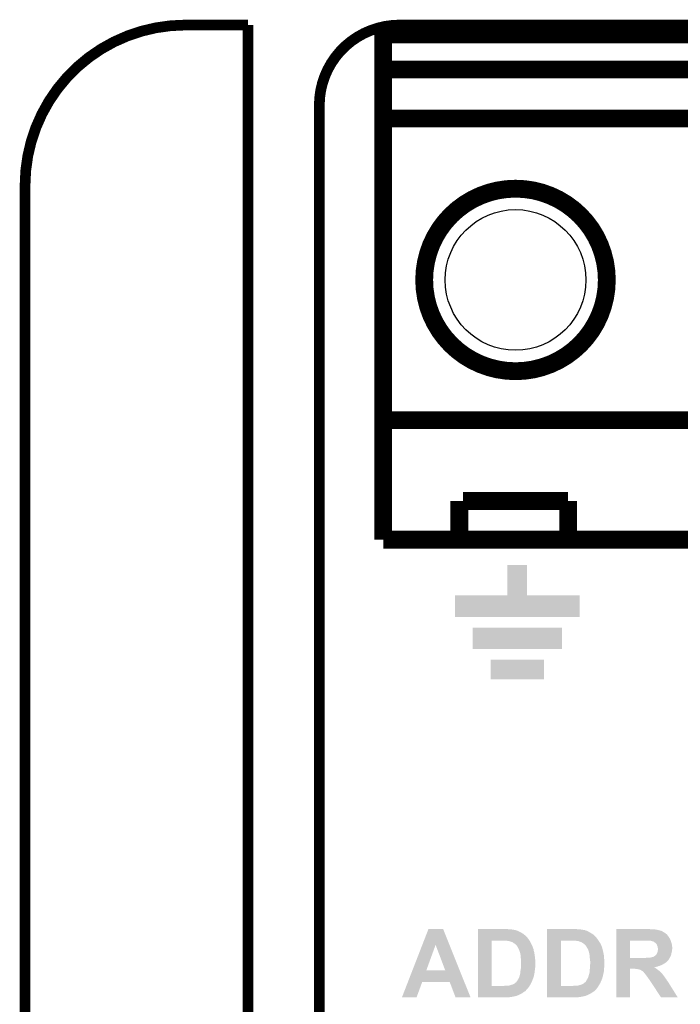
# Model space of a CAD drawing. Extents: x -0.05 to 0.95, y -0.15 to 2.1.
# Tile 32 of 38: x -0.05 to 0.32, y 1.55 to 2.1. Entities that reach past the tile are written whole.
import ezdxf

# ---------------------------------------------------------------- set-up
doc = ezdxf.new("R2010")
doc.units = 0
doc.layers.get('0').update_dxf_attribs({"linetype": 'CONTINUOUS'})
for name, color, linetype in [('PAC1811_CLICK_V100A_GKO', 5, 'CONTINUOUS'), ('PAC1811_CLICK_V100A_GTO', 14, 'CONTINUOUS'), ('PAC1811_CLICK_V100A_GTS', 12, 'CONTINUOUS')]:
    doc.layers.add(name, color=color, linetype=linetype)

# ---------------------------------------------------------------- blocks, each defined once
blk = doc.blocks.new('ROUND_16')
blk.add_circle((0, 0), 0.03945)

msp = doc.modelspace()

# ---------------------------------------------------------------- linework, layer by layer
at = {"layer": 'PAC1811_CLICK_V100A_GKO', "const_width": 0.006}
for points in [[(0.04, 2.1, 0.414214), (-0.05, 2.01)], [(0.16, 2.1, 0.414214), (0.115, 2.055)]]:
    msp.add_lwpolyline(points, format="xyb", dxfattribs=at)
for points in [[(0.04, 2.1), (0.075, 2.1)], [(0.075, 0.9764), (0.075, 2.1)], [(0.16, 2.1), (0.74, 2.1)], [(0.115, 1), (0.115, 2.055)], [(-0.05, -0.15), (-0.05, 2.01)]]:
    msp.add_lwpolyline(points, dxfattribs=at)
at = {"layer": 'PAC1811_CLICK_V100A_GTO', "const_width": 0.01}
for points in [[(0.1508, 1.8113), (0.1508, 2.0948), (0.7492, 2.0948)], [(0.1508, 2.0751), (0.7492, 2.0751)], [(0.1508, 2.0476), (0.7492, 2.0476)], [(0.1508, 1.8783), (0.7492, 1.8783)], [(0.1935, 1.8113), (0.1935, 1.833)], [(0.1955, 1.833), (0.2545, 1.833)], [(0.2545, 1.8113), (0.2545, 1.833)], [(0.1508, 1.8113), (0.7492, 1.8113)]]:
    msp.add_lwpolyline(points, dxfattribs=at)
msp.add_lwpolyline([(0.1738, 1.957, 1), (0.2762, 1.957, 1)], format="xyb", close=True, dxfattribs=at)
at = {"layer": 'PAC1811_CLICK_V100A_GTO'}
for points in [[(0.2205, 1.78), (0.2205, 1.797), (0.2315, 1.78), (0.2315, 1.797)], [(0.2205, 1.797), (0.2205, 1.797), (0.2315, 1.797), (0.2205, 1.797)], [(0.191, 1.768), (0.191, 1.78), (0.261, 1.768), (0.261, 1.78)], [(0.191, 1.78), (0.191, 1.78), (0.261, 1.78), (0.2315, 1.78)], [(0.201, 1.75), (0.201, 1.762), (0.251, 1.75), (0.251, 1.762)], [(0.201, 1.762), (0.201, 1.762), (0.251, 1.762), (0.201, 1.762)], [(0.211, 1.733), (0.211, 1.744), (0.241, 1.733), (0.241, 1.744)], [(0.211, 1.744), (0.211, 1.744), (0.241, 1.744), (0.211, 1.744)], [(0.17275, 1.584), (0.1762, 1.5929), (0.18797, 1.584), (0.1844, 1.5929)], [(0.1762, 1.5929), (0.1762, 1.5929), (0.1844, 1.5929), (0.1762, 1.5929)], [(0.204, 1.5928), (0.204, 1.5929), (0.2208, 1.5928), (0.2197, 1.5929)], [(0.204, 1.5926), (0.204, 1.5928), (0.2232, 1.5926), (0.222, 1.5928)], [(0.204, 1.5922), (0.204, 1.5926), (0.2254, 1.5922), (0.2232, 1.5926)], [(0.204, 1.592), (0.204, 1.5922), (0.2257, 1.592), (0.2255, 1.5922)], [(0.204, 1.5922), (0.204, 1.5922), (0.2255, 1.5922), (0.2254, 1.5922)], [(0.204, 1.5913), (0.204, 1.592), (0.2274, 1.5913), (0.226, 1.592)], [(0.204, 1.592), (0.204, 1.592), (0.226, 1.592), (0.2257, 1.592)], [(0.204, 1.5908), (0.204, 1.5913), (0.2283, 1.5908), (0.2274, 1.5913)], [(0.204, 1.5902), (0.204, 1.5908), (0.2293, 1.5902), (0.2283, 1.5908)], [(0.2427, 1.5928), (0.2427, 1.5929), (0.2595, 1.5928), (0.2585, 1.5929)], [(0.2427, 1.5924), (0.2427, 1.5928), (0.2631, 1.5924), (0.2607, 1.5928)], [(0.2427, 1.5922), (0.2427, 1.5924), (0.2641, 1.5922), (0.2631, 1.5924)], [(0.2427, 1.5921), (0.2427, 1.5922), (0.2643, 1.5921), (0.2642, 1.5922)], [(0.2427, 1.5922), (0.2427, 1.5922), (0.2642, 1.5922), (0.2641, 1.5922)], [(0.2427, 1.592), (0.2427, 1.5921), (0.2645, 1.592), (0.2643, 1.5921)], [(0.2427, 1.5917), (0.2427, 1.592), (0.2654, 1.5917), (0.2647, 1.592)], [(0.2427, 1.592), (0.2427, 1.592), (0.2647, 1.592), (0.2645, 1.592)], [(0.2427, 1.5913), (0.2427, 1.5917), (0.2661, 1.5913), (0.2654, 1.5917)], [(0.2427, 1.5908), (0.2427, 1.5913), (0.267, 1.5908), (0.2661, 1.5913)], [(0.2427, 1.5902), (0.2427, 1.5908), (0.268, 1.5902), (0.267, 1.5908)], [(0.2815, 1.5928), (0.2815, 1.5929), (0.3005, 1.5928), (0.2999, 1.5929)], [(0.2815, 1.5927), (0.2815, 1.5928), (0.3027, 1.5927), (0.3012, 1.5928)], [(0.2815, 1.5925), (0.2815, 1.5927), (0.3042, 1.5925), (0.3027, 1.5927)], [(0.2815, 1.5922), (0.2815, 1.5925), (0.3055, 1.5922), (0.3042, 1.5925)], [(0.2815, 1.592), (0.2815, 1.5922), (0.3061, 1.592), (0.3055, 1.5922)], [(0.2815, 1.5919), (0.2815, 1.592), (0.3067, 1.5919), (0.3061, 1.592)], [(0.2815, 1.5918), (0.2815, 1.5919), (0.3068, 1.5918), (0.3068, 1.5919)], [(0.2815, 1.5919), (0.2815, 1.5919), (0.3068, 1.5919), (0.3067, 1.5919)], [(0.2815, 1.5917), (0.2815, 1.5918), (0.3071, 1.5917), (0.3068, 1.5918)], [(0.2815, 1.5914), (0.2815, 1.5917), (0.3076, 1.5914), (0.3071, 1.5917)], [(0.2815, 1.591), (0.2815, 1.5914), (0.3083, 1.591), (0.3076, 1.5914)], [(0.2815, 1.5905), (0.2815, 1.591), (0.309, 1.5905), (0.3083, 1.591)], [(0.204, 1.5895), (0.204, 1.5902), (0.2302, 1.5895), (0.2293, 1.5902)], [(0.204, 1.5886), (0.204, 1.5895), (0.2312, 1.5886), (0.2302, 1.5895)], [(0.204, 1.5882), (0.204, 1.5886), (0.2316, 1.5882), (0.2312, 1.5886)], [(0.204, 1.5876), (0.204, 1.5882), (0.232, 1.5876), (0.2316, 1.5882)], [(0.204, 1.5869), (0.204, 1.5876), (0.2325, 1.5869), (0.232, 1.5876)], [(0.204, 1.5864), (0.204, 1.5869), (0.23283, 1.5864), (0.2325, 1.5869)], [(0.204, 1.561), (0.204, 1.5864), (0.2117, 1.561), (0.2117, 1.5864)], [(0.204, 1.5864), (0.204, 1.5864), (0.2117, 1.5864), (0.2168, 1.5864)], [(0.2187, 1.5863), (0.2182, 1.5864), (0.2329, 1.5863), (0.23283, 1.5864)], [(0.2207, 1.5862), (0.2201, 1.5863), (0.23297, 1.5862), (0.2329, 1.5863)], [(0.2212, 1.5861), (0.2207, 1.5862), (0.23303, 1.5861), (0.23297, 1.5862)], [(0.22177, 1.586), (0.2215, 1.5861), (0.2331, 1.586), (0.23303, 1.5861)], [(0.2223, 1.5858), (0.22177, 1.586), (0.23321, 1.5858), (0.2331, 1.586)], [(0.223, 1.5856), (0.2223, 1.5858), (0.23332, 1.5856), (0.23321, 1.5858)], [(0.2236, 1.5853), (0.223, 1.5856), (0.23348, 1.5853), (0.23332, 1.5856)], [(0.2241, 1.5849), (0.2236, 1.5853), (0.2337, 1.5849), (0.23348, 1.5853)], [(0.2427, 1.5895), (0.2427, 1.5902), (0.269, 1.5895), (0.268, 1.5902)], [(0.2427, 1.5886), (0.2427, 1.5895), (0.2699, 1.5886), (0.269, 1.5895)], [(0.2427, 1.5885), (0.2427, 1.5886), (0.27, 1.5885), (0.27, 1.5886)], [(0.2427, 1.5886), (0.2427, 1.5886), (0.27, 1.5886), (0.2699, 1.5886)], [(0.2427, 1.5882), (0.2427, 1.5885), (0.2703, 1.5882), (0.27, 1.5885)], [(0.2427, 1.5876), (0.2427, 1.5882), (0.2707, 1.5876), (0.2703, 1.5882)], [(0.2427, 1.5869), (0.2427, 1.5876), (0.2712, 1.5869), (0.2707, 1.5876)], [(0.2427, 1.5864), (0.2427, 1.5869), (0.27153, 1.5864), (0.2712, 1.5869)], [(0.2427, 1.561), (0.2427, 1.5864), (0.2505, 1.561), (0.2505, 1.5864)], [(0.2427, 1.5864), (0.2427, 1.5864), (0.2505, 1.5864), (0.2555, 1.5864)], [(0.2575, 1.5863), (0.2569, 1.5864), (0.2716, 1.5863), (0.27153, 1.5864)], [(0.2595, 1.5862), (0.2589, 1.5863), (0.27167, 1.5862), (0.2716, 1.5863)], [(0.2599, 1.5861), (0.2595, 1.5862), (0.27173, 1.5861), (0.27167, 1.5862)], [(0.26053, 1.586), (0.2603, 1.5861), (0.2718, 1.586), (0.27173, 1.5861)], [(0.261, 1.5858), (0.26053, 1.586), (0.27193, 1.5858), (0.2718, 1.586)], [(0.2617, 1.5856), (0.261, 1.5858), (0.27205, 1.5856), (0.27193, 1.5858)], [(0.2623, 1.5853), (0.2617, 1.5856), (0.27225, 1.5853), (0.27205, 1.5856)], [(0.2629, 1.5849), (0.2623, 1.5853), (0.2725, 1.5849), (0.27225, 1.5853)], [(0.2815, 1.5899), (0.2815, 1.5905), (0.3098, 1.5899), (0.309, 1.5905)], [(0.2815, 1.5891), (0.2815, 1.5899), (0.3105, 1.5891), (0.3098, 1.5899)], [(0.2815, 1.5882), (0.2815, 1.5891), (0.3111, 1.5882), (0.3105, 1.5891)], [(0.2815, 1.5881), (0.2815, 1.5882), (0.3111, 1.5881), (0.3111, 1.5882)], [(0.2815, 1.5877), (0.2815, 1.5881), (0.3114, 1.5877), (0.3112, 1.5881)], [(0.2815, 1.5881), (0.2815, 1.5881), (0.3112, 1.5881), (0.3111, 1.5881)], [(0.2815, 1.5872), (0.2815, 1.5877), (0.3117, 1.5872), (0.3114, 1.5877)], [(0.2815, 1.5864), (0.2815, 1.5872), (0.312, 1.5864), (0.3117, 1.5872)], [(0.2815, 1.5767), (0.2815, 1.5864), (0.2892, 1.5767), (0.2892, 1.5864)], [(0.2815, 1.5864), (0.2815, 1.5864), (0.2892, 1.5864), (0.2981, 1.5864)], [(0.3003, 1.5863), (0.2998, 1.5864), (0.31204, 1.5863), (0.312, 1.5864)], [(0.3015, 1.5861), (0.3009, 1.5863), (0.31211, 1.5861), (0.31204, 1.5863)], [(0.3022, 1.5859), (0.3015, 1.5861), (0.31219, 1.5859), (0.31211, 1.5861)], [(0.3027, 1.5857), (0.3022, 1.5859), (0.31226, 1.5857), (0.31219, 1.5859)], [(0.3028, 1.5856), (0.3027, 1.5857), (0.3123, 1.5856), (0.31226, 1.5857)], [(0.303, 1.5854), (0.3028, 1.5856), (0.31236, 1.5854), (0.3123, 1.5856)], [(0.3034, 1.5851), (0.303, 1.5854), (0.31245, 1.5851), (0.31236, 1.5854)], [(0.1672, 1.5697), (0.17275, 1.584), (0.175, 1.5697), (0.1802, 1.584)], [(0.1856, 1.5697), (0.1802, 1.584), (0.1937, 1.5697), (0.18797, 1.584)], [(0.2245, 1.5847), (0.2241, 1.5849), (0.2338, 1.5847), (0.2337, 1.5849)], [(0.2248, 1.5844), (0.2245, 1.5847), (0.23395, 1.5844), (0.2338, 1.5847)], [(0.225, 1.5843), (0.2248, 1.5844), (0.234, 1.5843), (0.23395, 1.5844)], [(0.2256, 1.5837), (0.225, 1.5843), (0.2343, 1.5837), (0.234, 1.5843)], [(0.226, 1.5831), (0.2256, 1.5837), (0.23453, 1.5831), (0.2343, 1.5837)], [(0.2264, 1.5824), (0.226, 1.5831), (0.2348, 1.5824), (0.23453, 1.5831)], [(0.22646, 1.5823), (0.2264, 1.5824), (0.2348, 1.5823), (0.2348, 1.5824)], [(0.22652, 1.5822), (0.22646, 1.5823), (0.2349, 1.5822), (0.2348, 1.5823)], [(0.22664, 1.582), (0.22652, 1.5822), (0.2349, 1.582), (0.2349, 1.5822)], [(0.2267, 1.5819), (0.22664, 1.582), (0.23497, 1.5819), (0.2349, 1.582)], [(0.2268, 1.5817), (0.2267, 1.5819), (0.2351, 1.5817), (0.23497, 1.5819)], [(0.22695, 1.5814), (0.2268, 1.5817), (0.2351, 1.5814), (0.2351, 1.5817)], [(0.227, 1.5813), (0.22695, 1.5814), (0.23512, 1.5813), (0.2351, 1.5814)], [(0.2271, 1.5809), (0.227, 1.5813), (0.2352, 1.5809), (0.23512, 1.5813)], [(0.2272, 1.5806), (0.2271, 1.5809), (0.23526, 1.5806), (0.2352, 1.5809)], [(0.2273, 1.5805), (0.2273, 1.5806), (0.23528, 1.5805), (0.23526, 1.5806)], [(0.22733, 1.5804), (0.2273, 1.5805), (0.2353, 1.5804), (0.23528, 1.5805)], [(0.22748, 1.5799), (0.22733, 1.5804), (0.2355, 1.5799), (0.2353, 1.5804)], [(0.2276, 1.5795), (0.22748, 1.5799), (0.23557, 1.5795), (0.2355, 1.5799)], [(0.2632, 1.5847), (0.2629, 1.5849), (0.2726, 1.5847), (0.2725, 1.5849)], [(0.2636, 1.5844), (0.2632, 1.5847), (0.27275, 1.5844), (0.2726, 1.5847)], [(0.2643, 1.5837), (0.2636, 1.5844), (0.2731, 1.5837), (0.27275, 1.5844)], [(0.2647, 1.5831), (0.2643, 1.5837), (0.27333, 1.5831), (0.2731, 1.5837)], [(0.2651, 1.5824), (0.2647, 1.5831), (0.2736, 1.5824), (0.27333, 1.5831)], [(0.26526, 1.5822), (0.2651, 1.5824), (0.2736, 1.5822), (0.2736, 1.5824)], [(0.26542, 1.582), (0.26526, 1.5822), (0.2737, 1.582), (0.2736, 1.5822)], [(0.2655, 1.5819), (0.26542, 1.582), (0.27373, 1.5819), (0.2737, 1.582)], [(0.26557, 1.5817), (0.2655, 1.5819), (0.2738, 1.5817), (0.27373, 1.5819)], [(0.26567, 1.5814), (0.26557, 1.5817), (0.2738, 1.5814), (0.2738, 1.5817)], [(0.2657, 1.5813), (0.26567, 1.5814), (0.27384, 1.5813), (0.2738, 1.5814)], [(0.2659, 1.5809), (0.2657, 1.5813), (0.274, 1.5809), (0.27384, 1.5813)], [(0.266, 1.5806), (0.2659, 1.5809), (0.27406, 1.5806), (0.274, 1.5809)], [(0.266, 1.5805), (0.266, 1.5806), (0.27408, 1.5805), (0.27406, 1.5806)], [(0.26618, 1.5799), (0.266, 1.5805), (0.2742, 1.5799), (0.27408, 1.5805)], [(0.2663, 1.5795), (0.26618, 1.5799), (0.27427, 1.5795), (0.2742, 1.5799)], [(0.3037, 1.5849), (0.3034, 1.5851), (0.31251, 1.5849), (0.31245, 1.5851)], [(0.3038, 1.5848), (0.3037, 1.5849), (0.31254, 1.5848), (0.31251, 1.5849)], [(0.3038, 1.5847), (0.3038, 1.5848), (0.31257, 1.5847), (0.31254, 1.5848)], [(0.3039, 1.5846), (0.3038, 1.5847), (0.3126, 1.5846), (0.31257, 1.5847)], [(0.3042, 1.5843), (0.3039, 1.5846), (0.31265, 1.5843), (0.3126, 1.5846)], [(0.3044, 1.5837), (0.3042, 1.5843), (0.31275, 1.5837), (0.31265, 1.5843)], [(0.30452, 1.5834), (0.3044, 1.5837), (0.3128, 1.5834), (0.31275, 1.5837)], [(0.3048, 1.5827), (0.30452, 1.5834), (0.31286, 1.5827), (0.3128, 1.5834)], [(0.30455, 1.5797), (0.3046, 1.5799), (0.3125, 1.5797), (0.31256, 1.5799)], [(0.3046, 1.5799), (0.3048, 1.5804), (0.31256, 1.5799), (0.31271, 1.5804)], [(0.3048, 1.5823), (0.3048, 1.5827), (0.31289, 1.5823), (0.31286, 1.5827)], [(0.30483, 1.5822), (0.3048, 1.5823), (0.3129, 1.5822), (0.31289, 1.5823)], [(0.3048, 1.581), (0.30487, 1.5814), (0.3128, 1.581), (0.3128, 1.5814)], [(0.3048, 1.5807), (0.3048, 1.581), (0.3128, 1.5807), (0.3128, 1.581)], [(0.3048, 1.5804), (0.3048, 1.5807), (0.31271, 1.5804), (0.3128, 1.5807)], [(0.3049, 1.5819), (0.30483, 1.5822), (0.3129, 1.5819), (0.3129, 1.5822)], [(0.30487, 1.5814), (0.3049, 1.5816), (0.3128, 1.5814), (0.31287, 1.5816)], [(0.3049, 1.5817), (0.3049, 1.5819), (0.3129, 1.5817), (0.3129, 1.5819)], [(0.3049, 1.5816), (0.3049, 1.5817), (0.31287, 1.5816), (0.3129, 1.5817)], [(0.22764, 1.5793), (0.2276, 1.5795), (0.2356, 1.5793), (0.23557, 1.5795)], [(0.22778, 1.5786), (0.22764, 1.5793), (0.2357, 1.5786), (0.2356, 1.5793)], [(0.2278, 1.5785), (0.22778, 1.5786), (0.23571, 1.5785), (0.2357, 1.5786)], [(0.2279, 1.5773), (0.2278, 1.5785), (0.23586, 1.5773), (0.23571, 1.5785)], [(0.22793, 1.577), (0.2279, 1.5773), (0.2359, 1.577), (0.23586, 1.5773)], [(0.228, 1.5762), (0.22793, 1.577), (0.23599, 1.5762), (0.2359, 1.577)], [(0.22809, 1.5753), (0.228, 1.5762), (0.2361, 1.5753), (0.23599, 1.5762)], [(0.2281, 1.5752), (0.22809, 1.5753), (0.2361, 1.5752), (0.2361, 1.5753)], [(0.2281, 1.5721), (0.2281, 1.5752), (0.2361, 1.5721), (0.2361, 1.5752)], [(0.26634, 1.5793), (0.2663, 1.5795), (0.2743, 1.5793), (0.27427, 1.5795)], [(0.26648, 1.5786), (0.26634, 1.5793), (0.2745, 1.5786), (0.2743, 1.5793)], [(0.2665, 1.5785), (0.26648, 1.5786), (0.27451, 1.5785), (0.2745, 1.5786)], [(0.26656, 1.5778), (0.2665, 1.5785), (0.2746, 1.5778), (0.27451, 1.5785)], [(0.2666, 1.5773), (0.26656, 1.5778), (0.2746, 1.5773), (0.2746, 1.5778)], [(0.26663, 1.577), (0.2666, 1.5773), (0.2746, 1.577), (0.2746, 1.5773)], [(0.2667, 1.5762), (0.26663, 1.577), (0.27469, 1.5762), (0.2746, 1.577)], [(0.26679, 1.5753), (0.2667, 1.5762), (0.2748, 1.5753), (0.27469, 1.5762)], [(0.2668, 1.5752), (0.26679, 1.5753), (0.2748, 1.5752), (0.2748, 1.5753)], [(0.2669, 1.5748), (0.2668, 1.5752), (0.2748, 1.5748), (0.2748, 1.5752)], [(0.2669, 1.5737), (0.2669, 1.5748), (0.2748, 1.5737), (0.2748, 1.5748)], [(0.2815, 1.5761), (0.2815, 1.5767), (0.3111, 1.5761), (0.31145, 1.5767)], [(0.2815, 1.5767), (0.2815, 1.5767), (0.2979, 1.5767), (0.2892, 1.5767)], [(0.2815, 1.5756), (0.2815, 1.5761), (0.3108, 1.5756), (0.3111, 1.5761)], [(0.2815, 1.575), (0.2815, 1.5756), (0.3103, 1.575), (0.3108, 1.5756)], [(0.2815, 1.5747), (0.2815, 1.575), (0.31, 1.5747), (0.3103, 1.575)], [(0.2815, 1.5746), (0.2815, 1.5747), (0.3098, 1.5746), (0.31, 1.5747)], [(0.2815, 1.5743), (0.2815, 1.5746), (0.3096, 1.5743), (0.3098, 1.5746)], [(0.2815, 1.5741), (0.2815, 1.5743), (0.3093, 1.5741), (0.3096, 1.5743)], [(0.2979, 1.5767), (0.299, 1.5768), (0.31145, 1.5767), (0.31151, 1.5768)], [(0.3002, 1.5768), (0.3012, 1.577), (0.31151, 1.5768), (0.31162, 1.577)], [(0.3012, 1.577), (0.3016, 1.5771), (0.31162, 1.577), (0.31168, 1.5771)], [(0.3019, 1.5771), (0.3021, 1.5772), (0.31168, 1.5771), (0.31174, 1.5772)], [(0.3021, 1.5772), (0.3024, 1.5773), (0.31174, 1.5772), (0.3118, 1.5773)], [(0.3024, 1.5773), (0.3027, 1.5775), (0.3118, 1.5773), (0.31188, 1.5775)], [(0.3027, 1.5775), (0.3034, 1.578), (0.31188, 1.5775), (0.31209, 1.578)], [(0.3034, 1.578), (0.3037, 1.5783), (0.31209, 1.578), (0.31222, 1.5783)], [(0.3037, 1.5783), (0.30385, 1.5785), (0.31222, 1.5783), (0.3123, 1.5785)], [(0.30385, 1.5785), (0.304, 1.5787), (0.3123, 1.5785), (0.31233, 1.5787)], [(0.304, 1.5787), (0.3041, 1.5788), (0.31233, 1.5787), (0.31235, 1.5788)], [(0.3041, 1.5788), (0.3043, 1.5792), (0.31235, 1.5788), (0.31242, 1.5792)], [(0.3043, 1.5792), (0.3045, 1.5795), (0.31242, 1.5792), (0.31247, 1.5795)], [(0.3045, 1.5795), (0.30455, 1.5797), (0.31247, 1.5795), (0.3125, 1.5797)], [(0.16468, 1.5632), (0.1672, 1.5697), (0.19631, 1.5632), (0.1937, 1.5697)], [(0.1672, 1.5697), (0.1672, 1.5697), (0.1856, 1.5697), (0.175, 1.5697)], [(0.2277, 1.5685), (0.22777, 1.5692), (0.23569, 1.5685), (0.2358, 1.5692)], [(0.22777, 1.5692), (0.2278, 1.5695), (0.2358, 1.5692), (0.23582, 1.5695)], [(0.2278, 1.5695), (0.22797, 1.5705), (0.23582, 1.5695), (0.2359, 1.5705)], [(0.22797, 1.5705), (0.228, 1.5707), (0.2359, 1.5705), (0.23593, 1.5707)], [(0.228, 1.5707), (0.22807, 1.5717), (0.23593, 1.5707), (0.2361, 1.5717)], [(0.22807, 1.5717), (0.2281, 1.5721), (0.2361, 1.5717), (0.2361, 1.5721)], [(0.2665, 1.5685), (0.26657, 1.5692), (0.27444, 1.5685), (0.2746, 1.5692)], [(0.26657, 1.5692), (0.2666, 1.5695), (0.2746, 1.5692), (0.27462, 1.5695)], [(0.2666, 1.5695), (0.26668, 1.5705), (0.27462, 1.5695), (0.2747, 1.5705)], [(0.26668, 1.5705), (0.2667, 1.5707), (0.2747, 1.5705), (0.2747, 1.5707)], [(0.2667, 1.5707), (0.26673, 1.5711), (0.2747, 1.5707), (0.2747, 1.5711)], [(0.26673, 1.5711), (0.26677, 1.5717), (0.2747, 1.5711), (0.2748, 1.5717)], [(0.26677, 1.5717), (0.2668, 1.5721), (0.2748, 1.5717), (0.2748, 1.5721)], [(0.2668, 1.5721), (0.2669, 1.5737), (0.2748, 1.5721), (0.2748, 1.5737)], [(0.2815, 1.5738), (0.2815, 1.5741), (0.3089, 1.5738), (0.3093, 1.5741)], [(0.2815, 1.5732), (0.2815, 1.5738), (0.3079, 1.5732), (0.3089, 1.5738)], [(0.2815, 1.5726), (0.2815, 1.5732), (0.3067, 1.5726), (0.3079, 1.5732)], [(0.2815, 1.5723), (0.2815, 1.5726), (0.306, 1.5723), (0.3067, 1.5726)], [(0.2815, 1.5721), (0.2815, 1.5723), (0.3053, 1.5721), (0.306, 1.5723)], [(0.2815, 1.5718), (0.2815, 1.5721), (0.3045, 1.5718), (0.3053, 1.5721)], [(0.2815, 1.5716), (0.2815, 1.5718), (0.3037, 1.5716), (0.3045, 1.5718)], [(0.2815, 1.5715), (0.2815, 1.5716), (0.30275, 1.5715), (0.3037, 1.5716)], [(0.2815, 1.5714), (0.2815, 1.5715), (0.3028, 1.5714), (0.3028, 1.5715)], [(0.2815, 1.5715), (0.2815, 1.5715), (0.3028, 1.5715), (0.30275, 1.5715)], [(0.2815, 1.5712), (0.2815, 1.5714), (0.3032, 1.5712), (0.3028, 1.5714)], [(0.2815, 1.5709), (0.2815, 1.5712), (0.3036, 1.5709), (0.3032, 1.5712)], [(0.2815, 1.5706), (0.2815, 1.5709), (0.30405, 1.5706), (0.3036, 1.5709)], [(0.2815, 1.5545), (0.2815, 1.5706), (0.2892, 1.5545), (0.2892, 1.5706)], [(0.2815, 1.5706), (0.2815, 1.5706), (0.2892, 1.5706), (0.2917, 1.5706)], [(0.2925, 1.5705), (0.2917, 1.5706), (0.3042, 1.5705), (0.30405, 1.5706)], [(0.2937, 1.5703), (0.2932, 1.5705), (0.30444, 1.5703), (0.3042, 1.5705)], [(0.2946, 1.5701), (0.2942, 1.5703), (0.30468, 1.5701), (0.30444, 1.5703)], [(0.2949, 1.57), (0.2947, 1.5701), (0.3048, 1.57), (0.30468, 1.5701)], [(0.2955, 1.5697), (0.2949, 1.57), (0.30522, 1.5697), (0.3048, 1.57)], [(0.29577, 1.5695), (0.2955, 1.5697), (0.3055, 1.5695), (0.30522, 1.5697)], [(0.2959, 1.5694), (0.29577, 1.5695), (0.30562, 1.5694), (0.3055, 1.5695)], [(0.2963, 1.5692), (0.2959, 1.5694), (0.30585, 1.5692), (0.30562, 1.5694)], [(0.2966, 1.5689), (0.2963, 1.5692), (0.3062, 1.5689), (0.30585, 1.5692)], [(0.297, 1.5685), (0.2966, 1.5689), (0.30654, 1.5685), (0.3062, 1.5689)], [(0.1613, 1.5545), (0.16468, 1.5632), (0.1695, 1.5545), (0.1727, 1.5632)], [(0.16468, 1.5632), (0.16468, 1.5632), (0.1727, 1.5632), (0.1881, 1.5632)], [(0.1914, 1.5545), (0.1881, 1.5632), (0.1998, 1.5545), (0.19631, 1.5632)], [(0.2253, 1.563), (0.2255, 1.5632), (0.23395, 1.563), (0.23405, 1.5632)], [(0.2255, 1.5632), (0.2257, 1.5635), (0.23405, 1.5632), (0.2342, 1.5635)], [(0.2257, 1.5635), (0.226, 1.5639), (0.2342, 1.5635), (0.2344, 1.5639)], [(0.226, 1.5639), (0.22612, 1.5641), (0.2344, 1.5639), (0.2345, 1.5641)], [(0.22612, 1.5641), (0.2263, 1.5644), (0.2345, 1.5641), (0.23458, 1.5644)], [(0.2263, 1.5644), (0.22637, 1.5645), (0.23458, 1.5644), (0.2346, 1.5645)], [(0.22637, 1.5645), (0.22657, 1.5648), (0.2346, 1.5645), (0.2347, 1.5648)], [(0.22657, 1.5648), (0.2267, 1.565), (0.2347, 1.5648), (0.2348, 1.565)], [(0.2267, 1.565), (0.22674, 1.5651), (0.2348, 1.565), (0.2349, 1.5651)], [(0.22674, 1.5651), (0.22679, 1.5652), (0.2349, 1.5651), (0.2349, 1.5652)], [(0.22679, 1.5652), (0.227, 1.5657), (0.2349, 1.5652), (0.23505, 1.5657)], [(0.227, 1.5657), (0.22727, 1.5665), (0.23505, 1.5657), (0.2353, 1.5665)], [(0.22727, 1.5665), (0.2273, 1.5666), (0.2353, 1.5665), (0.23532, 1.5666)], [(0.2273, 1.5669), (0.2274, 1.5671), (0.23539, 1.5669), (0.23543, 1.5671)], [(0.2273, 1.5666), (0.2273, 1.5669), (0.23532, 1.5666), (0.23539, 1.5669)], [(0.2274, 1.5671), (0.2276, 1.5677), (0.23543, 1.5671), (0.23556, 1.5677)], [(0.2276, 1.5677), (0.22762, 1.5679), (0.23556, 1.5677), (0.2356, 1.5679)], [(0.22762, 1.5679), (0.2277, 1.5685), (0.2356, 1.5679), (0.23569, 1.5685)], [(0.2641, 1.563), (0.2642, 1.5632), (0.27272, 1.563), (0.2728, 1.5632)], [(0.2642, 1.5632), (0.2645, 1.5635), (0.2728, 1.5632), (0.27292, 1.5635)], [(0.2645, 1.5635), (0.2646, 1.5637), (0.27292, 1.5635), (0.273, 1.5637)], [(0.2646, 1.5637), (0.2647, 1.5639), (0.273, 1.5637), (0.2731, 1.5639)], [(0.2647, 1.5639), (0.26482, 1.5641), (0.2731, 1.5639), (0.2732, 1.5641)], [(0.26482, 1.5641), (0.265, 1.5644), (0.2732, 1.5641), (0.27327, 1.5644)], [(0.265, 1.5644), (0.26507, 1.5645), (0.27327, 1.5644), (0.2733, 1.5645)], [(0.26507, 1.5645), (0.26527, 1.5648), (0.2733, 1.5645), (0.2735, 1.5648)], [(0.26527, 1.5648), (0.2654, 1.565), (0.2735, 1.5648), (0.2736, 1.565)], [(0.2654, 1.565), (0.26549, 1.5652), (0.2736, 1.565), (0.2736, 1.5652)], [(0.26549, 1.5652), (0.2657, 1.5657), (0.2736, 1.5652), (0.27375, 1.5657)], [(0.2657, 1.5657), (0.26597, 1.5665), (0.27375, 1.5657), (0.274, 1.5665)], [(0.26597, 1.5665), (0.266, 1.5666), (0.274, 1.5665), (0.27402, 1.5666)], [(0.266, 1.5666), (0.266, 1.5667), (0.27402, 1.5666), (0.27404, 1.5667)], [(0.2661, 1.5671), (0.2663, 1.5677), (0.27413, 1.5671), (0.27426, 1.5677)], [(0.2661, 1.5667), (0.2661, 1.5671), (0.27404, 1.5667), (0.27413, 1.5671)], [(0.2663, 1.5677), (0.26635, 1.5679), (0.27426, 1.5677), (0.2743, 1.5679)], [(0.26635, 1.5679), (0.2665, 1.5685), (0.2743, 1.5679), (0.27444, 1.5685)], [(0.2972, 1.5682), (0.297, 1.5685), (0.3068, 1.5682), (0.30654, 1.5685)], [(0.2975, 1.568), (0.2972, 1.5682), (0.30703, 1.568), (0.3069, 1.5682)], [(0.2972, 1.5682), (0.2972, 1.5682), (0.3069, 1.5682), (0.3068, 1.5682)], [(0.29757, 1.5679), (0.2975, 1.568), (0.3071, 1.5679), (0.30703, 1.568)], [(0.29783, 1.5675), (0.29757, 1.5679), (0.3075, 1.5675), (0.3071, 1.5679)], [(0.2981, 1.5671), (0.29783, 1.5675), (0.30779, 1.5671), (0.3075, 1.5675)], [(0.29833, 1.5668), (0.2981, 1.5671), (0.308, 1.5668), (0.30779, 1.5671)], [(0.2988, 1.5662), (0.29833, 1.5668), (0.30845, 1.5662), (0.308, 1.5668)], [(0.29894, 1.566), (0.2988, 1.5662), (0.3086, 1.566), (0.30845, 1.5662)], [(0.29936, 1.5654), (0.29894, 1.566), (0.309, 1.5654), (0.3086, 1.566)], [(0.2995, 1.5652), (0.29936, 1.5654), (0.30916, 1.5652), (0.309, 1.5654)], [(0.29973, 1.5649), (0.2995, 1.5652), (0.3094, 1.5649), (0.30916, 1.5652)], [(0.3001, 1.5644), (0.29973, 1.5649), (0.30969, 1.5644), (0.3094, 1.5649)], [(0.30022, 1.5642), (0.3001, 1.5644), (0.3098, 1.5642), (0.30969, 1.5644)], [(0.3004, 1.5639), (0.30022, 1.5642), (0.31005, 1.5639), (0.3098, 1.5642)], [(0.3006, 1.5636), (0.3004, 1.5639), (0.3103, 1.5636), (0.31005, 1.5639)], [(0.3008, 1.5633), (0.3006, 1.5636), (0.31049, 1.5633), (0.3103, 1.5636)], [(0.301, 1.5631), (0.3008, 1.5633), (0.31061, 1.5631), (0.31049, 1.5633)], [(0.204, 1.5605), (0.204, 1.561), (0.2326, 1.5605), (0.23289, 1.561)], [(0.204, 1.561), (0.204, 1.561), (0.2186, 1.561), (0.2117, 1.561)], [(0.204, 1.5594), (0.204, 1.5605), (0.2317, 1.5594), (0.2326, 1.5605)], [(0.204, 1.5584), (0.204, 1.5594), (0.2308, 1.5584), (0.2317, 1.5594)], [(0.204, 1.5582), (0.204, 1.5584), (0.2307, 1.5582), (0.2308, 1.5584)], [(0.204, 1.558), (0.204, 1.5582), (0.2304, 1.558), (0.2307, 1.5582)], [(0.204, 1.5577), (0.204, 1.558), (0.2299, 1.5577), (0.2304, 1.558)], [(0.204, 1.5573), (0.204, 1.5577), (0.2293, 1.5573), (0.2299, 1.5577)], [(0.2186, 1.561), (0.2193, 1.5611), (0.23289, 1.561), (0.23295, 1.5611)], [(0.2201, 1.5611), (0.2208, 1.5612), (0.23295, 1.5611), (0.23301, 1.5612)], [(0.2216, 1.5612), (0.2222, 1.5614), (0.23301, 1.5612), (0.23312, 1.5614)], [(0.2223, 1.5614), (0.2225, 1.5615), (0.23312, 1.5614), (0.23318, 1.5615)], [(0.2225, 1.5615), (0.2228, 1.5616), (0.23318, 1.5615), (0.23324, 1.5616)], [(0.2228, 1.5616), (0.2233, 1.5617), (0.23324, 1.5616), (0.2333, 1.5617)], [(0.2233, 1.5617), (0.2238, 1.562), (0.2333, 1.5617), (0.23345, 1.562)], [(0.2238, 1.562), (0.2243, 1.5622), (0.23345, 1.562), (0.23355, 1.5622)], [(0.2243, 1.5622), (0.2253, 1.563), (0.23355, 1.5622), (0.23395, 1.563)], [(0.2427, 1.5605), (0.2427, 1.561), (0.2713, 1.5605), (0.27159, 1.561)], [(0.2427, 1.561), (0.2427, 1.561), (0.2573, 1.561), (0.2505, 1.561)], [(0.2427, 1.5594), (0.2427, 1.5605), (0.2705, 1.5594), (0.2713, 1.5605)], [(0.2427, 1.5584), (0.2427, 1.5594), (0.2695, 1.5584), (0.2705, 1.5594)], [(0.2427, 1.5582), (0.2427, 1.5584), (0.2694, 1.5582), (0.2695, 1.5584)], [(0.2427, 1.558), (0.2427, 1.5582), (0.2691, 1.558), (0.2694, 1.5582)], [(0.2427, 1.5577), (0.2427, 1.558), (0.2687, 1.5577), (0.2691, 1.558)], [(0.2427, 1.5573), (0.2427, 1.5577), (0.2681, 1.5573), (0.2687, 1.5577)], [(0.2573, 1.561), (0.258, 1.5611), (0.27159, 1.561), (0.27165, 1.5611)], [(0.2588, 1.5611), (0.2596, 1.5612), (0.27165, 1.5611), (0.27171, 1.5612)], [(0.2603, 1.5612), (0.2609, 1.5614), (0.27171, 1.5612), (0.27182, 1.5614)], [(0.261, 1.5614), (0.2612, 1.5615), (0.27182, 1.5614), (0.27188, 1.5615)], [(0.2612, 1.5615), (0.262, 1.5617), (0.27188, 1.5615), (0.272, 1.5617)], [(0.262, 1.5617), (0.2625, 1.562), (0.272, 1.5617), (0.27218, 1.562)], [(0.2625, 1.562), (0.263, 1.5622), (0.27218, 1.562), (0.2723, 1.5622)], [(0.263, 1.5622), (0.26362, 1.5627), (0.2723, 1.5622), (0.2726, 1.5627)], [(0.26362, 1.5627), (0.264, 1.563), (0.2726, 1.5627), (0.27272, 1.563)], [(0.301, 1.5629), (0.301, 1.5631), (0.31074, 1.5629), (0.31061, 1.5631)], [(0.30169, 1.562), (0.3011, 1.5629), (0.3113, 1.562), (0.31074, 1.5629)], [(0.3066, 1.5545), (0.30169, 1.562), (0.316, 1.5545), (0.3113, 1.562)], [(0.1998, 1.5545), (0.1998, 1.5545), (0.1998, 1.5545), (0.1914, 1.5545)], [(0.204, 1.5568), (0.204, 1.5573), (0.2286, 1.5568), (0.2293, 1.5573)], [(0.204, 1.5563), (0.204, 1.5568), (0.2277, 1.5563), (0.2286, 1.5568)], [(0.204, 1.5558), (0.204, 1.5563), (0.2266, 1.5558), (0.2277, 1.5563)], [(0.204, 1.5553), (0.204, 1.5558), (0.2253, 1.5553), (0.2266, 1.5558)], [(0.204, 1.5552), (0.204, 1.5553), (0.2249, 1.5552), (0.2251, 1.5553)], [(0.204, 1.5553), (0.204, 1.5553), (0.2251, 1.5553), (0.2253, 1.5553)], [(0.204, 1.5551), (0.204, 1.5552), (0.2243, 1.5551), (0.2249, 1.5552)], [(0.204, 1.5549), (0.204, 1.5551), (0.2235, 1.5549), (0.2243, 1.5551)], [(0.204, 1.5548), (0.204, 1.5549), (0.2226, 1.5548), (0.2235, 1.5549)], [(0.204, 1.5546), (0.204, 1.5548), (0.2214, 1.5546), (0.2226, 1.5548)], [(0.204, 1.5545), (0.204, 1.5546), (0.21851, 1.5545), (0.22, 1.5546)], [(0.2185, 1.5545), (0.204, 1.5545), (0.2185, 1.5545), (0.21851, 1.5545)], [(0.2427, 1.5568), (0.2427, 1.5573), (0.2673, 1.5568), (0.2681, 1.5573)], [(0.2427, 1.5563), (0.2427, 1.5568), (0.2664, 1.5563), (0.2673, 1.5568)], [(0.2427, 1.5558), (0.2427, 1.5563), (0.2653, 1.5558), (0.2664, 1.5563)], [(0.2427, 1.5553), (0.2427, 1.5558), (0.2641, 1.5553), (0.2653, 1.5558)], [(0.2427, 1.5552), (0.2427, 1.5553), (0.2636, 1.5552), (0.2638, 1.5553)], [(0.2427, 1.5553), (0.2427, 1.5553), (0.2638, 1.5553), (0.2641, 1.5553)], [(0.2427, 1.5551), (0.2427, 1.5552), (0.263, 1.5551), (0.2636, 1.5552)], [(0.2427, 1.5549), (0.2427, 1.5551), (0.2622, 1.5549), (0.263, 1.5551)], [(0.2427, 1.5548), (0.2427, 1.5549), (0.2613, 1.5548), (0.2622, 1.5549)], [(0.2427, 1.5546), (0.2427, 1.5548), (0.2601, 1.5546), (0.2613, 1.5548)], [(0.2427, 1.5545), (0.2427, 1.5546), (0.25731, 1.5545), (0.2588, 1.5546)], [(0.2573, 1.5545), (0.2427, 1.5545), (0.2573, 1.5545), (0.25731, 1.5545)]]:
    msp.add_solid(points, dxfattribs=at)

# ---------------------------------------------------------------- block references
at = {"layer": 'PAC1811_CLICK_V100A_GTS'}
msp.add_blockref('ROUND_16', (0.225, 1.957), dxfattribs=at)

doc.saveas('drawing.dxf')
